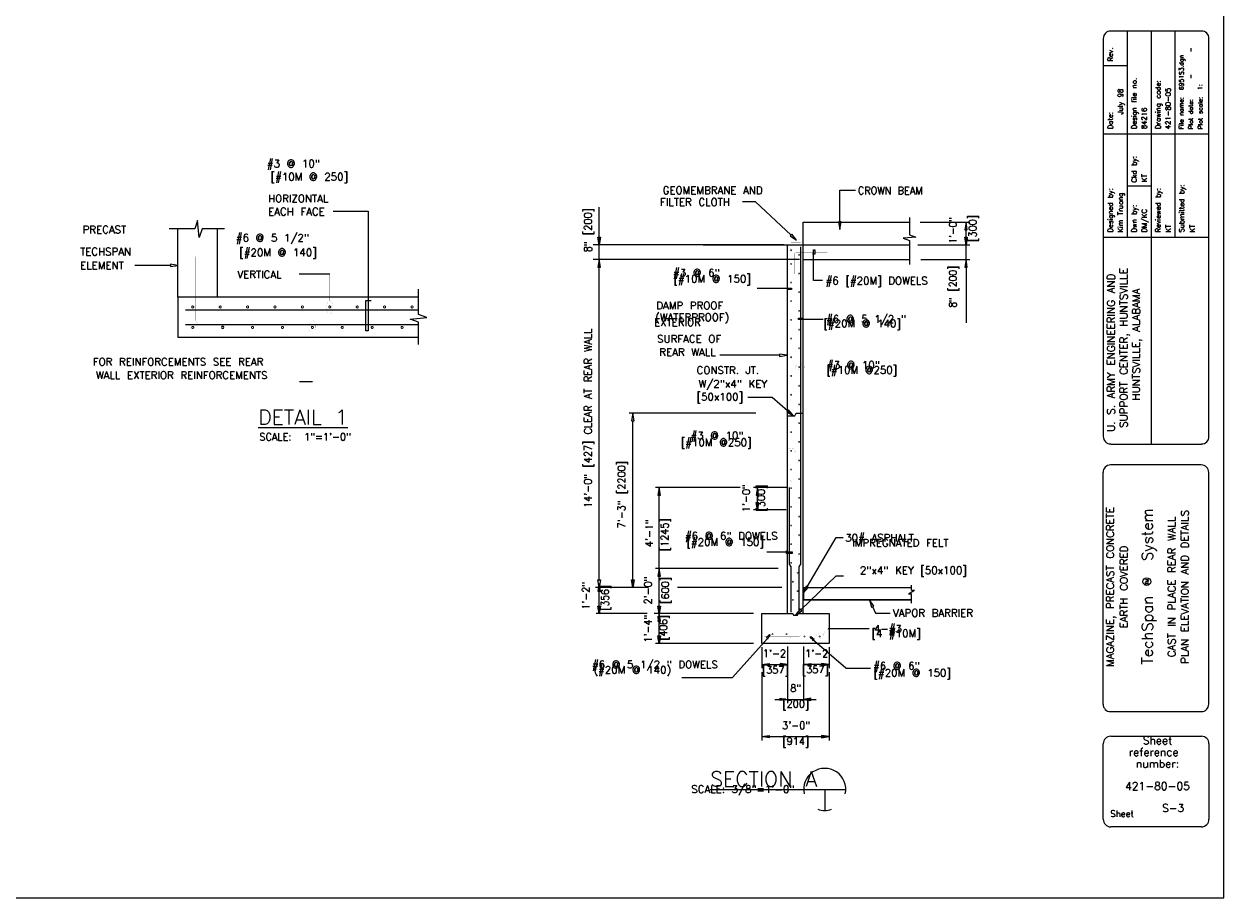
# Model space of a CAD drawing. Extents: x 0 to 354, y 0 to 250.
# Tile 2 of 3: x 153 to 354, y 0 to 146. Entities that reach past the tile are written whole.
import ezdxf
from ezdxf.enums import TextEntityAlignment as Align

# ---------------------------------------------------------------- set-up
doc = ezdxf.new("R2010")
doc.units = 0
doc.header["$MEASUREMENT"] = 0
doc.layers.get('0').update_dxf_attribs({"linetype": 'CONTINUOUS'})
for name, color, linetype in [('1', 7, 'CONTINUOUS'), ('3', 7, 'CONTINUOUS'), ('BORDER', 7, 'CONTINUOUS'), ('DIM', 7, 'CONTINUOUS'), ('DWG-LINES', 7, 'CONTINUOUS'), ('MG-BDR-TXT', 7, 'CONTINUOUS'), ('MG-LOGO', 7, 'CONTINUOUS'), ('REBAR', 7, 'CONTINUOUS'), ('SYMBOLS', 7, 'CONTINUOUS'), ('TEXT', 7, 'CONTINUOUS')]:
    doc.layers.add(name, color=color, linetype=linetype)
doc.styles.add('TXT_SHX', font='txt.shx')

# ---------------------------------------------------------------- blocks, each defined once
blk = doc.blocks.new('PRO_IN')
at = {"layer": 'MG-LOGO', "color": 7, "linetype": 'CONTINUOUS'}
blk.add_circle((-12.9, 52.89), 0.644, dxfattribs=at)
at = {"layer": 'MG-LOGO', "color": 7, "linetype": 'CONTINUOUS', "style": 'TXT_SHX'}
for s, height, p in [('System', 1.815, (-11.91, 60.74)), ('TM', 0.529, (-12.62, 52.85)), ('TechSpan', 1.815, (-11.91, 44.77))]:
    blk.add_text(s, height=height, rotation=90, dxfattribs=at).set_placement(p, align=Align.CENTER)
blk = doc.blocks.new('SEC_B0')
at = {"layer": 'SYMBOLS', "color": 2, "linetype": 'CONTINUOUS'}
for p, q in [((-0.5, 0), (0.25, 0)), ((0, 0), (0, -0.2496)), ((0, -0.25), (0, -0.2496))]:
    blk.add_line(p, q, dxfattribs=at)
for start, end in [(347.64555, 192.35445), (251.04049, 288.95951)]:
    blk.add_arc((0, 0), 0.25, start, end, dxfattribs=at)
blk = doc.blocks.new('A_DIM')
at = {"layer": 'TEXT', "linetype": 'CONTINUOUS'}
blk.add_hatch(color=7, dxfattribs=at).paths.add_polyline_path([(-0.125, 0.0208), (-0.125, -0.0208), (0, 0)])
at = {"layer": 'TEXT', "color": 7, "linetype": 'CONTINUOUS'}
blk.add_lwpolyline([(-0.125, 0.0208), (-0.125, -0.0208), (0, 0)], close=True, dxfattribs=at)
blk = doc.blocks.new('REBAR')
at = {"color": 7, "linetype": 'CONTINUOUS', "const_width": 0.01378}
blk.add_lwpolyline([(-0.014553, 0, 1), (0.014553, 0, 1)], format="xyb", close=True, dxfattribs=at)

msp = doc.modelspace()

# ---------------------------------------------------------------- hatches: boundary and pattern name
at = {"layer": 'DIM', "linetype": 'CONTINUOUS'}
for points in [[(310.67, 111.7), (311.09, 111.7), (310.88, 112.95)], [(310.67, 110.45), (311.09, 110.45), (310.88, 109.2)], [(249.32, 105.47), (249.74, 105.47), (249.53, 106.72)], [(310.67, 105.47), (311.09, 105.47), (310.88, 106.72)], [(259.36, 67.34), (259.78, 67.34), (259.57, 68.59)]]:
    msp.add_hatch(color=7, dxfattribs=at).paths.add_polyline_path(points)
at = {"layer": 'TEXT', "linetype": 'CONTINUOUS'}
for points in [[(289.99, 113.02), (289.57, 113.02), (289.78, 111.77)], [(281.17, 81.61), (280.9, 81.29), (281.98, 80.63)], [(284.48, 51.91), (284.12, 52.12), (283.67, 50.94)]]:
    msp.add_hatch(color=7, dxfattribs=at).paths.add_polyline_path(points)

# ---------------------------------------------------------------- linework, layer by layer
at = {"layer": '1', "color": 3, "linetype": 'CONTINUOUS'}
for p, q in [((354.01, 0), (354.01, 250.04)), ((0, 0), (354.01, 0))]:
    msp.add_line(p, q, dxfattribs=at)
at = {"layer": '1', "color": 7, "linetype": 'CONTINUOUS'}
for p, q in [((350.24, 144.92), (335.08, 144.92)), ((337.82, 144.92), (337.82, 110.4)), ((341.82, 144.92), (341.82, 110.4)), ((345.82, 144.92), (345.82, 110.4)), ((333.82, 143.66), (333.82, 77.15)), ((351.5, 77.15), (351.5, 143.66)), ((333.85, 139.13), (337.82, 139.13)), ((351.5, 127.66), (333.82, 127.66)), ((337.82, 119.03), (341.82, 119.03)), ((351.5, 110.4), (333.82, 110.4)), ((341.82, 110.4), (341.82, 75.88)), ((335.08, 75.88), (350.24, 75.88)), ((350.2, 72.41), (335.05, 72.41)), ((333.78, 71.14), (333.78, 32.41)), ((351.46, 32.41), (351.46, 71.14)), ((301.23, 50.84), (301.74, 50.84)), ((335.05, 31.15), (350.2, 31.15)), ((335.09, 27.05), (350.24, 27.05)), ((333.82, 13.15), (333.82, 25.78)), ((351.5, 25.78), (351.5, 13.15)), ((350.24, 11.89), (335.09, 11.89))]:
    msp.add_line(p, q, dxfattribs=at)
for centre, start, end in [((335.08, 143.66), 90, 180), ((350.24, 143.66), 0, 90), ((335.08, 77.15), 180, 270), ((350.24, 77.15), 270, 360), ((335.05, 71.14), 90, 180), ((350.2, 71.14), 0, 90), ((335.05, 32.41), 180, 270), ((350.2, 32.41), 270, 360), ((335.09, 25.78), 90, 180), ((350.24, 25.78), 0, 90), ((335.09, 13.15), 180, 270), ((350.24, 13.15), 270, 360)]:
    msp.add_arc(centre, 1.26, start, end, dxfattribs=at)
at = {"layer": 'BORDER', "color": 7, "linetype": 'CONTINUOUS'}
for p, q in [((275.65, 116.38), (273.49, 116.38)), ((281.63, 110.82), (275.65, 116.38))]:
    msp.add_line(p, q, dxfattribs=at)
msp.add_lwpolyline([(281.77, 110.97), (281.49, 110.67), (282.55, 109.97)], close=True, dxfattribs=at)
at = {"layer": 'DIM', "color": 7, "linetype": 'CONTINUOUS'}
for p, q in [((249.53, 106.72), (249.53, 115.48)), ((303.19, 112.95), (311.51, 112.95)), ((310.88, 110.45), (310.88, 112.95)), ((280.39, 109.2), (248.53, 109.2)), ((266.94, 109.2), (301.4, 109.2)), ((302.8, 109.2), (311.51, 109.2)), ((306.85, 109.2), (311.51, 109.2)), ((310.88, 106.72), (310.88, 109.2)), ((280.16, 106.72), (248.53, 106.72)), ((283.04, 106.72), (248.53, 106.72)), ((303.34, 106.72), (311.51, 106.72)), ((249.53, 53.17), (249.53, 105.47)), ((310.88, 105.47), (310.88, 96.13)), ((275.7, 81.03), (254.53, 81.03)), ((255.15, 51.92), (255.15, 79.78)), ((273.09, 68.59), (258.95, 68.59)), ((280.92, 68.59), (275.36, 68.59)), ((275.98, 64.87), (275.98, 68.59)), ((259.57, 51.92), (259.57, 67.34)), ((280.79, 64.87), (275.36, 64.87)), ((249.53, 47.55), (249.53, 52.55)), ((257.34, 51.92), (248.9, 51.92)), ((257.78, 51.92), (254.53, 51.92)), ((280.08, 51.92), (262.65, 51.92)), ((257.53, 47.55), (249.03, 47.55)), ((275.32, 47.55), (258.75, 47.55)), ((259.57, 42.55), (259.57, 47.55)), ((275.32, 42.55), (258.95, 42.55)), ((276.72, 41.92), (276.72, 38.39)), ((281.02, 42.05), (281.02, 38.39)), ((283.68, 42.05), (283.68, 38.39)), ((287.97, 41.92), (287.97, 38.39)), ((276.72, 39.01), (281.02, 39.01)), ((287.97, 39.01), (283.68, 39.01)), ((263.36, 36.83), (271.8, 36.83)), ((276.72, 37.76), (276.72, 26.35)), ((281.02, 37.76), (281.02, 32.57)), ((283.68, 37.76), (283.68, 32.57)), ((287.97, 37.76), (287.97, 26.35)), ((278.89, 33.2), (285.79, 33.2)), ((276.72, 26.98), (287.97, 26.98))]:
    msp.add_line(p, q, dxfattribs=at)
for points in [[(310.67, 111.7), (311.09, 111.7), (310.88, 112.95)], [(249.32, 110.45), (249.74, 110.45), (249.53, 109.2)], [(310.67, 110.45), (311.09, 110.45), (310.88, 109.2)], [(249.32, 105.47), (249.74, 105.47), (249.53, 106.72)], [(310.67, 105.47), (311.09, 105.47), (310.88, 106.72)], [(254.95, 79.78), (255.36, 79.78), (255.15, 81.03)], [(259.36, 67.34), (259.78, 67.34), (259.57, 68.59)], [(249.32, 53.17), (249.74, 53.17), (249.53, 51.92)], [(254.95, 53.17), (255.36, 53.17), (255.15, 51.92)]]:
    msp.add_lwpolyline(points, close=True, dxfattribs=at)
at = {"layer": 'DWG-LINES', "color": 7, "linetype": 'CONTINUOUS'}
for p, q in [((281.02, 47.53), (281.02, 109.2)), ((281.02, 109.2), (301.41, 109.2)), ((283.67, 47.55), (283.67, 109.2)), ((283.67, 106.72), (301.41, 106.72)), ((281.02, 80.61), (282.23, 80.61)), ((282.23, 80.61), (282.49, 81.03)), ((282.49, 81.03), (283.67, 81.03)), ((301.74, 51.46), (301.74, 52.29)), ((283.67, 51.92), (301.74, 51.92)), ((283.77, 49.92), (283.77, 51.92)), ((301.23, 50.84), (302.24, 51.46)), ((301.74, 51.46), (302.24, 51.46)), ((301.74, 49.27), (301.74, 50.84)), ((283.67, 49.92), (301.74, 49.92)), ((283.67, 49.84), (301.74, 49.84))]:
    msp.add_line(p, q, dxfattribs=at)
for points in [[(283.67, 109.2), (283.67, 112.95), (301.41, 112.95)], [(185.66, 111.85), (185.66, 100.43), (179.08, 100.43), (179.08, 111.85)], [(219.33, 100.43), (179.08, 100.43), (179.08, 93.76), (219.33, 93.76)]]:
    msp.add_lwpolyline(points, dxfattribs=at)
msp.add_lwpolyline([(276.72, 47.55), (281.94, 47.55), (282.05, 47.29), (282.68, 47.29), (282.79, 47.55), (287.97, 47.55), (287.97, 42.55), (276.72, 42.55)], close=True, dxfattribs=at)
at = {"layer": 'REBAR', "color": 7, "linetype": 'CONTINUOUS'}
for p, q in [((180.33, 98.34), (219.33, 98.34)), ((180.33, 95.84), (219.33, 95.84))]:
    msp.add_line(p, q, dxfattribs=at)
at = {"layer": 'REBAR', "color": 7, "linetype": 'CONTINUOUS', "const_width": 0.0138}
for points in [[(281.56, 109.86), (282.81, 109.86, 0.414214), (283.04, 110.08), (283.04, 111.54)], [(281.59, 109.51), (283.15, 109.51, 0.414214), (283.38, 109.74), (283.38, 111.54)], [(281.66, 64.87), (281.66, 69.52), (281.37, 69.99), (281.37, 108.35, -0.414214), (281.6, 108.58), (284.09, 108.58)], [(182.03, 107.22), (182.03, 96.58, 0.414214), (182.45, 96.17), (189.21, 96.17)], [(287.66, 107.95), (282.42, 107.95, 0.414214), (282.19, 107.72), (282.19, 104.3)], [(277.13, 43.77), (283.03, 43.77, 0.414214), (283.26, 44), (283.26, 55.05)], [(287.52, 43.48), (281.6, 43.48, -0.414214), (281.37, 43.71), (281.37, 55.05)]]:
    msp.add_lwpolyline(points, format="xyb", dxfattribs=at)
at = {"layer": 'REBAR', "color": 7, "linetype": 'CONTINUOUS'}
for points in [[(283, 47.81), (283, 55.34), (283.25, 55.79), (283.25, 108.86)], [(281.65, 47.77), (281.65, 55.34), (281.37, 55.79), (281.37, 68.59)]]:
    msp.add_lwpolyline(points, dxfattribs=at)
for start, end in [(0, 180), (180, 360)]:
    msp.add_arc((186.57, 95.38), 0.173, start, end, dxfattribs=at)
at = {"layer": 'SYMBOLS', "color": 7, "linetype": 'CONTINUOUS'}
for points in [[(186.89, 111.85), (183.14, 111.85), (182.62, 110.42), (182.37, 113.26), (181.89, 111.85), (177.65, 111.85)], [(301.4, 113.77), (301.4, 110.84), (302.47, 110.45), (300.35, 110.27), (301.4, 109.9), (301.4, 105.89)], [(219.33, 92.51), (219.33, 96.26), (217.9, 96.78), (220.73, 97.02), (219.33, 97.51), (219.33, 101.75)]]:
    msp.add_lwpolyline(points, dxfattribs=at)
at = {"layer": 'TEXT', "color": 7, "linetype": 'CONTINUOUS'}
for p, q in [((289.78, 113.02), (289.78, 118.33)), ((289.78, 118.33), (292.39, 118.33)), ((205.06, 114.8), (210.92, 114.8)), ((177.83, 105.75), (171.87, 105.75)), ((199.37, 104.31), (204.5, 104.31)), ((286.88, 103.19), (285.39, 103.19)), ((279.69, 90.71), (269.69, 90.71)), ((201.57, 86.26), (199.4, 86.26)), ((278.47, 83.67), (274.41, 83.67)), ((281.03, 81.45), (278.47, 83.67)), ((284.3, 52.02), (289.15, 60.26)), ((289.15, 60.26), (290.35, 60.26)), ((279.47, 55.05), (258.95, 55.05)), ((259.57, 47.55), (259.57, 55.05)), ((283.28, 48.16), (289.17, 53.86)), ((289.17, 53.86), (290.37, 53.86)), ((295.26, 48.71), (295.76, 47.6)), ((261.08, 47.55), (258.95, 47.55)), ((295.76, 47.6), (298.17, 47.6)), ((287.82, 45.03), (294.68, 45.03)), ((290.78, 38.41), (294.92, 38.41))]:
    msp.add_line(p, q, dxfattribs=at)
for points in [[(210.92, 114.8), (210.92, 94.83), (210.51, 94.83), (210.51, 99.88), (211.42, 99.88)], [(285.39, 103.19), (285.39, 108.32), (285.6, 108.32), (285.6, 107.62), (285.22, 107.62)], [(275.95, 101.92), (281.69, 101.92), (281.69, 101.7), (281, 101.7), (281, 102.09)], [(287, 96.72), (282.89, 96.72), (282.89, 96.94), (283.58, 96.94), (283.58, 96.55)], [(277.57, 57.87), (281.83, 57.87), (281.83, 57.61), (280.88, 57.61), (280.88, 58.01)], [(271.8, 36.83), (278.14, 43.89), (277.99, 44.04), (277.5, 43.56), (277.77, 43.28)], [(290.78, 38.41), (284.8, 43.55), (284.94, 43.71), (285.46, 43.25), (285.2, 42.96)]]:
    msp.add_lwpolyline(points, dxfattribs=at)
for points in [[(289.99, 113.02), (289.57, 113.02), (289.78, 111.77)], [(177.83, 105.96), (177.83, 105.54), (179.08, 105.75)], [(279.69, 90.92), (279.69, 90.5), (280.94, 90.71)], [(281.17, 81.61), (280.9, 81.29), (281.98, 80.63)], [(284.48, 51.91), (284.12, 52.12), (283.67, 50.94)], [(283.42, 48.01), (283.13, 48.31), (282.38, 47.29)], [(295.07, 48.63), (295.45, 48.8), (294.74, 49.85)]]:
    msp.add_lwpolyline(points, close=True, dxfattribs=at)
at = {"layer": 'TEXT', "color": 7, "linetype": 'CONTINUOUS', "const_width": 0.00984}
for points in [[(204.49, 104.31), (204.49, 99.79, 0.002407), (204.49, 99.79, 0.177361), (204.31, 99.73, 0.103702), (204.12, 99.48, 0.063893), (204.01, 99.15, 0.050067), (203.97, 98.72, 0.050067), (204.02, 98.29, 0.063893), (204.13, 97.97, 0.103702), (204.33, 97.72, 0.177361), (204.51, 97.66, 0.177361), (204.68, 97.72, 0.103702), (204.87, 97.97, 0.063893), (204.98, 98.3, 0.050067), (205.02, 98.73, 0.050067), (204.97, 99.16, 0.063893), (204.86, 99.48, 0.103702), (204.66, 99.73, 0.174879), (204.49, 99.79, 0.174879)], [(201.57, 86.26), (201.57, 94.42, -0.002407), (201.56, 94.42, -0.177361), (201.39, 94.49, -0.103702), (201.2, 94.74, -0.063893), (201.09, 95.06, -0.050067), (201.05, 95.5, -0.050067), (201.1, 95.93, -0.063893), (201.21, 96.25, -0.103702), (201.41, 96.5, -0.177361), (201.59, 96.56, -0.177361), (201.76, 96.49, -0.103702), (201.95, 96.24, -0.063893), (202.06, 95.92, -0.050067), (202.1, 95.49, -0.050067), (202.05, 95.06, -0.063893), (201.94, 94.73, -0.103702), (201.74, 94.49, -0.174879), (201.57, 94.42, -0.174879)], [(287.27, 88.78), (283.87, 88.78, 0.002407), (283.87, 88.78, 0.177361), (283.83, 88.91, 0.103702), (283.64, 89.05, 0.063893), (283.4, 89.13, 0.050067), (283.08, 89.16, 0.050067), (282.76, 89.13, 0.063893), (282.52, 89.04, 0.103702), (282.34, 88.9, 0.177361), (282.29, 88.77, 0.177361), (282.34, 88.64, 0.103702), (282.53, 88.49, 0.063893), (282.77, 88.41, 0.050067), (283.09, 88.39, 0.050067), (283.41, 88.42, 0.063893), (283.65, 88.5, 0.103702), (283.83, 88.65, 0.174879), (283.87, 88.78, 0.174879)], [(275.54, 74.76), (280.83, 74.76, 0.002407), (280.83, 74.75, 0.177361), (280.88, 74.62, 0.103702), (281.06, 74.48, 0.063893), (281.3, 74.4, 0.050067), (281.62, 74.37, 0.050067), (281.94, 74.41, 0.063893), (282.18, 74.49, 0.103702), (282.36, 74.64, 0.177361), (282.41, 74.77, 0.177361), (282.36, 74.9, 0.103702), (282.17, 75.04, 0.063893), (281.93, 75.12, 0.050067), (281.61, 75.15, 0.050067), (281.29, 75.11, 0.063893), (281.06, 75.03, 0.103702), (280.87, 74.89, 0.174879), (280.83, 74.76, 0.174879)], [(287.82, 45.03), (287, 44.3, 0.002407), (287, 44.3, 0.177361), (286.87, 44.37, 0.103702), (286.64, 44.35, 0.063893), (286.41, 44.25, 0.050067), (286.15, 44.06, 0.050067), (285.93, 43.82, 0.063893), (285.81, 43.6, 0.103702), (285.77, 43.37, 0.177361), (285.82, 43.24, 0.177361), (285.95, 43.17, 0.103702), (286.18, 43.19, 0.063893), (286.41, 43.29, 0.050067), (286.67, 43.48, 0.050067), (286.89, 43.72, 0.063893), (287.01, 43.94, 0.103702), (287.05, 44.17, 0.174879), (287, 44.3, 0.174879)]]:
    msp.add_lwpolyline(points, format="xyb", dxfattribs=at)

# ---------------------------------------------------------------- block references
at = {"layer": 'BORDER', "linetype": 'CONTINUOUS', "xscale": 14.0625, "yscale": 14.0625, "zscale": 14.0625}
msp.add_blockref('SEC_B0', (287.25, 18.15), dxfattribs=at)
at = {"layer": 'DIM', "linetype": 'CONTINUOUS', "yscale": 10, "zscale": 10, "rotation": 90.00000000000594}
for p, xscale in [((275.98, 68.59), 10), ((275.98, 64.87), -10), ((249.53, 52.55), 10), ((249.53, 47.55), -10), ((259.57, 47.55), 10), ((259.57, 42.55), -10)]:
    msp.add_blockref('A_DIM', p, dxfattribs=dict(at, xscale=xscale))
at = {"layer": 'DIM', "linetype": 'CONTINUOUS', "yscale": 10, "zscale": 10}
for p, xscale in [((276.72, 39.01), -10), ((281.02, 39.01), 10), ((283.68, 39.01), -10), ((287.97, 39.01), 10), ((276.72, 26.98), -10), ((287.97, 26.98), 10)]:
    msp.add_blockref('A_DIM', p, dxfattribs=dict(at, xscale=xscale))
at = {"layer": 'MG-BDR-TXT', "linetype": 'CONTINUOUS'}
msp.add_blockref('PRO_IN', (354.01, 0), dxfattribs=at)
at = {"layer": 'REBAR', "linetype": 'CONTINUOUS'}
for p, xscale, yscale, zscale in [((281.64, 108.27), 6.976318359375, 6.976318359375, 6.976318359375), ((282.96, 107.5), 6.976318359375, 6.976318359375, 6.976318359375), ((281.64, 106.01), 6.976318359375, 6.976318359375, 6.976318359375), ((282.96, 104.38), 6.976318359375, 6.976318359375, 6.976318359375), ((281.64, 102.88), 6.976318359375, 6.976318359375, 6.976318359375), ((282.96, 101.25), 6.976318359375, 6.976318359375, 6.976318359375), ((181.57, 98.79), 11.90577375, 11.90577375, 11.90577375), ((186.16, 98.79), 11.90577375, 11.90577375, 11.90577375), ((190.74, 98.79), 11.90577375, 11.90577375, 11.90577375), ((195.32, 98.79), 11.90577375, 11.90577375, 11.90577375), ((199.9, 98.79), 11.90577375, 11.90577375, 11.90577375), ((204.49, 98.79), 11.90577375, 11.90577375, 11.90577375), ((209.07, 98.79), 11.90577375, 11.90577375, 11.90577375), ((213.65, 98.79), 11.90577375, 11.90577375, 11.90577375), ((218.24, 98.79), 11.90577375, 11.90577375, 11.90577375), ((281.64, 99.76), 6.976318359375, 6.976318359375, 6.976318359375), ((281.64, 96.63), 6.976318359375, 6.976318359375, 6.976318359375), ((282.96, 98.13), 6.976318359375, 6.976318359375, 6.976318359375), ((181.57, 95.38), 11.90577375, 11.90577375, 11.90577375), ((191.57, 95.38), 11.90577375, 11.90577375, 11.90577375), ((196.57, 95.38), 11.90577375, 11.90577375, 11.90577375), ((201.57, 95.38), 11.90577375, 11.90577375, 11.90577375), ((206.57, 95.38), 11.90577375, 11.90577375, 11.90577375), ((211.57, 95.38), 11.90577375, 11.90577375, 11.90577375), ((216.57, 95.38), 11.90577375, 11.90577375, 11.90577375), ((282.96, 95), 6.976318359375, 6.976318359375, 6.976318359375), ((281.64, 93.51), 6.976318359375, 6.976318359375, 6.976318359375), ((281.64, 90.38), 6.976318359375, 6.976318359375, 6.976318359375), ((282.96, 91.88), 6.976318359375, 6.976318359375, 6.976318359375), ((282.96, 88.75), 6.976318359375, 6.976318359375, 6.976318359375), ((281.64, 87.26), 6.976318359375, 6.976318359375, 6.976318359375), ((281.64, 84.13), 6.976318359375, 6.976318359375, 6.976318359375), ((282.96, 85.63), 6.976318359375, 6.976318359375, 6.976318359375), ((282.96, 82.5), 6.976318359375, 6.976318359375, 6.976318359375), ((281.64, 81.01), 6.976318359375, 6.976318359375, 6.976318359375), ((282.96, 79.38), 6.976318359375, 6.976318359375, 6.976318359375), ((281.64, 77.88), 6.976318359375, 6.976318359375, 6.976318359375), ((282.96, 76.25), 6.976318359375, 6.976318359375, 6.976318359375), ((281.64, 74.76), 6.976318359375, 6.976318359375, 6.976318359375), ((282.96, 73.13), 6.976318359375, 6.976318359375, 6.976318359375), ((281.64, 71.63), 6.976318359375, 6.976318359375, 6.976318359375), ((281.64, 68.51), 6.976318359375, 6.976318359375, 6.976318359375), ((282.96, 70), 6.976318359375, 6.976318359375, 6.976318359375), ((282.96, 66.88), 6.976318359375, 6.976318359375, 6.976318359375), ((281.64, 65.38), 6.976318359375, 6.976318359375, 6.976318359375), ((281.64, 62.26), 6.976318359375, 6.976318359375, 6.976318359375), ((282.96, 63.75), 6.976318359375, 6.976318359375, 6.976318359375), ((282.96, 60.63), 6.976318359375, 6.976318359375, 6.976318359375), ((281.64, 59.13), 6.976318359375, 6.976318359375, 6.976318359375), ((282.96, 57.5), 6.976318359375, 6.976318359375, 6.976318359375), ((281.64, 56.01), 6.976318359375, 6.976318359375, 6.976318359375), ((282.72, 54.37), 6.976318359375, 6.976318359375, 6.976318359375), ((281.91, 52.87), 6.976318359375, 6.976318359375, 6.976318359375), ((282.72, 51.29), 6.976318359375, 6.976318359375, 6.976318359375), ((281.91, 49.85), 6.976318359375, 6.976318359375, 6.976318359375), ((278.51, 44.09), 6.976318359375, 6.976318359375, 6.976318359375), ((280.87, 44.11), 6.976318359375, 6.976318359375, 6.976318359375), ((283.86, 43.72), 6.976318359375, 6.976318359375, 6.976318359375), ((286.4, 43.72), 6.976318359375, 6.976318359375, 6.976318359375)]:
    msp.add_blockref('REBAR', p, dxfattribs=dict(at, xscale=xscale, yscale=yscale, zscale=zscale))
at = {"layer": 'TEXT', "linetype": 'CONTINUOUS', "yscale": 10, "zscale": 10}
for p, xscale, rotation in [((259.57, 55.05), 10, 90.00000000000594), ((259.57, 47.55), -10, 90.00000000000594), ((281.02, 33.2), -10, 180.0000000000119), ((283.68, 33.2), 10, 180.0000000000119)]:
    msp.add_blockref('A_DIM', p, dxfattribs=dict(at, xscale=xscale, rotation=rotation))

# ---------------------------------------------------------------- texts
at = {"layer": '1', "color": 7, "linetype": 'CONTINUOUS', "style": 'TXT_SHX'}
for s, height, p in [('Rev.', 0.842, (335.43, 139.82)), ('Design file no.   ', 0.8418, (339.41, 128.51)), ('Drawing code:     ', 0.8418, (343.41, 128.51)), ('   July 98', 0.842, (337.12, 128.51)), ('421-80-05', 0.842, (345.09, 128.51)), ('File name:', 0.737, (347.25, 128.51)), ('Plot date:', 0.737, (348.83, 128.51)), ('Plot scale:', 0.7366, (350.41, 128.51)), ('Date:', 0.842, (335.43, 128.51)), ('84216', 0.842, (341.09, 128.51)), ('Ckd by:', 0.842, (339.41, 119.59)), ('KT', 0.842, (341.09, 119.68)), ('Submitted by:', 0.8418, (347.36, 111.25)), ('Designed by:', 0.8418, (335.43, 111.25)), ('Kim Truong', 0.842, (337.12, 111.25)), ('Reviewed by:', 0.8418, (343.41, 111.25)), ('Dwn by:', 0.842, (339.41, 111.25)), ('DM/KC', 0.842, (341.09, 111.25)), ('KT', 0.842, (345.11, 111.25)), ('KT', 0.842, (349.14, 111.25))]:
    msp.add_text(s, height=height, rotation=90, dxfattribs=at).set_placement(p)
for s, p in [('SUPPORT CENTER, HUNTSVILLE', (337.86, 91.95)), ('U. S. ARMY ENGINEERING AND', (335.75, 91.16)), ('HUNTSVILLE, ALABAMA', (339.96, 92.54))]:
    msp.add_text(s, height=1.2628, rotation=90, dxfattribs=at).set_placement(p, align=Align.CENTER)
for s, p in [('Sheet', (342.88, 25.68)), ('reference', (342.25, 23.73)), ('number:', (342.89, 21.79)), ('421-80-05', (342.89, 18.05)), ('S-3', (345.51, 14.38))]:
    msp.add_text(s, height=1.315, dxfattribs=at).set_placement(p, align=Align.CENTER)
at = {"layer": '3', "color": 7, "linetype": 'CONTINUOUS', "style": 'TXT_SHX'}
for s, height, p in [('6951S3.dgn', 0.737, (347.25, 135.05)), ('   -     -   ', 0.7366, (348.83, 134.78)), ('1:    ', 0.737, (350.39, 135.07))]:
    msp.add_text(s, height=height, rotation=90, dxfattribs=at).set_placement(p)
msp.add_text('Sheet', height=1.052, dxfattribs=at).set_placement((335, 13.55))
at = {"layer": 'DIM', "color": 7, "linetype": 'CONTINUOUS', "style": 'TXT_SHX'}
for s, width, p in [('8" [200]', 0.95, (248.28, 111.63)), ('1\'-0"', 0.9, (309.3, 111.61)), ('[300]', 0.95, (312.61, 111.93)), ('8" [200]', 0.9, (309.3, 102.18)), ('14\'-0" [427] CLEAR AT REAR WALL', 0.95, (248.28, 80.19)), ('7\'-3" [2200]', 0.95, (253.9, 67.42)), ('1\'-0"', 0.95, (274.73, 66.83)), ('[300]', 0.95, (277.26, 66.85)), ('4\'-1"', 0.95, (258.53, 60.99)), ('[1245]', 0.95, (261.1, 60.73)), ('1\'-2"', 0.95, (247.92, 50.52)), ('1\'-4"', 0.95, (258.32, 45.04))]:
    msp.add_text(s, height=1.25, rotation=90, dxfattribs=dict(at, width=width)).set_placement(p, align=Align.CENTER)
at = {"layer": 'DIM', "color": 7, "linetype": 'CONTINUOUS', "style": 'TXT_SHX', "width": 0.95}
for s, p in [("1'-2", (278.84, 40.26)), ("1'-2", (285.9, 40.26)), ('8"', (282.39, 34.45)), ('3\'-0"', (282.46, 28.23))]:
    msp.add_text(s, height=1.25, dxfattribs=at).set_placement(p, align=Align.CENTER)
at = {"layer": 'MG-BDR-TXT', "color": 7, "linetype": 'CONTINUOUS', "style": 'TXT_SHX'}
for s, p in [('MAGAZINE, PRECAST CONCRETE', (335.59, 52)), ('CAST IN PLACE REAR WALL', (345.88, 52.01)), ('PLAN ELEVATION AND DETAILS', (348.08, 52.01)), ('EARTH COVERED', (337.88, 52.01))]:
    msp.add_text(s, height=1.2499, rotation=90, dxfattribs=at).set_placement(p, align=Align.CENTER)
at = {"layer": 'TEXT', "color": 7, "linetype": 'CONTINUOUS', "style": 'TXT_SHX'}
for s, height, p in [('#3 @ 10"', 1.25, (198.4, 122.13)), ('[#10M @ 250]', 1.2499, (201.06, 119.94)), ('GEOMEMBRANE AND', 1.25, (268.51, 117.67)), ('FILTER CLOTH', 1.25, (265.54, 115.71)), ('PRECAST', 1.25, (166.8, 111.1)), ('#6 @ 5 1/2"', 1.2499, (194.89, 109.73)), ('[#20M @ 140]', 1.2499, (195.82, 107.29)), ('[#10M @ 150]', 1.25, (268.42, 102.88)), ('DAMP PROOF', 1.25, (264.67, 98.4)), ('EXTERIOR', 1.25, (262.62, 95.61)), ('(WATERPROOF)', 1.25, (265.09, 96.44)), ('[#20M @ 140]', 1.25, (293.51, 95.4)), ('FOR REINFORCEMENTS SEE REAR', 1.2499, (179.12, 89)), ('[#10M @250]', 1.25, (293.45, 87.64)), ('WALL EXTERIOR REINFORCEMENTS', 1.2499, (179.73, 86.76)), ('[#10M @250]', 1.25, (269.1, 75.53)), ('[#20M @ 150]', 1.25, (270.6, 58.87)), ('IMPREGNATED FELT', 1.25, (299.89, 58.73)), ('[4 #10M]', 1.25, (299.18, 43.61)), ('(#20M @ 140)', 1.25, (255.07, 37.52)), ('[#20M @ 150]', 1.25, (301.88, 37.01)), ('SCALE: 3/8"=1\'-0"', 1.25, (273.56, 17.57))]:
    msp.add_text(s, height=height, dxfattribs=at).set_placement(p, align=Align.CENTER)
at = {"layer": 'TEXT', "color": 7, "linetype": 'CONTINUOUS', "style": 'TXT_SHX', "width": 0.95}
for s, height, p in [('CROWN BEAM', 1.25, (292.79, 117.62)), ('SCALE:  1"=1\'-0"', 1.2499, (192.72, 76.47))]:
    msp.add_text(s, height=height, dxfattribs=at).set_placement(p)
at = {"layer": 'TEXT', "color": 7, "linetype": 'CONTINUOUS', "style": 'TXT_SHX'}
for s, height, p in [('HORIZONTAL', 1.25, (194.17, 116.29)), ('EACH FACE', 1.25, (194.17, 114.1)), ('TECHSPAN', 1.25, (162.74, 107.42)), ('ELEMENT', 1.25, (162.74, 105.1)), ('VERTICAL', 1.25, (189.04, 103.6)), ('#3 @ 6"', 1.25, (261.88, 103.89)), ('#6 [#20M] DOWELS', 1.25, (287.4, 102.56)), ('#6 @ 5 1/2 "', 1.25, (287.48, 96.15)), ('#3 @ 10"', 1.25, (287.6, 88.46)), ('%%uDETAIL 1', 2.4999, (192.52, 79.12)), ('#3 @ 10"', 1.25, (264.8, 76.67)), ('#6 @ 6" DOWELS', 1.25, (263.87, 59.9)), ('30# ASPHALT', 1.25, (290.68, 59.58)), ('VAPOR BARRIER', 1.25, (298.66, 47.02)), ('4-#3', 1.25, (295.47, 44.38)), ('#6 @ 5 1/2 " DOWELS', 1.25, (248.32, 38.4)), ('#6 @ 6"', 1.25, (295.33, 38.18)), ('%%uSECTION A', 2.5, (268.1, 18.63))]:
    msp.add_text(s, height=height, dxfattribs=at).set_placement(p)
for s, p in [('SURFACE OF', (269.93, 92.83)), ('REAR WALL', (269.01, 90.62)), ('CONSTR. JT.', (276.27, 87.59)), ('W/2"x4" KEY', (277.61, 85.31)), ('[50x100]', (273.59, 83.15)), ('2"x4" KEY [50x100]', (311.01, 54.15))]:
    msp.add_text(s, height=1.25, dxfattribs=at).set_placement(p, align=Align.RIGHT)
for s, width, p in [('2\'-0"', 0.95, (258.32, 51.41)), ('[600]', 0.95, (261.2, 51.42)), ('[356]', 0.9, (251.14, 50.18)), ('[406]', 0.9, (260.88, 45.18))]:
    msp.add_text(s, height=1.25, rotation=90, dxfattribs=dict(at, width=width)).set_placement(p, align=Align.CENTER)
at = {"layer": 'TEXT', "color": 7, "linetype": 'CONTINUOUS', "style": 'TXT_SHX', "width": 0.95}
for s, p in [('[357]', (278.99, 37.51)), ('[357]', (285.69, 37.56)), ('[200]', (282.41, 31.83)), ('[914]', (282.4, 25.59))]:
    msp.add_text(s, height=1.25, dxfattribs=at).set_placement(p, align=Align.CENTER)

doc.saveas('drawing.dxf')
